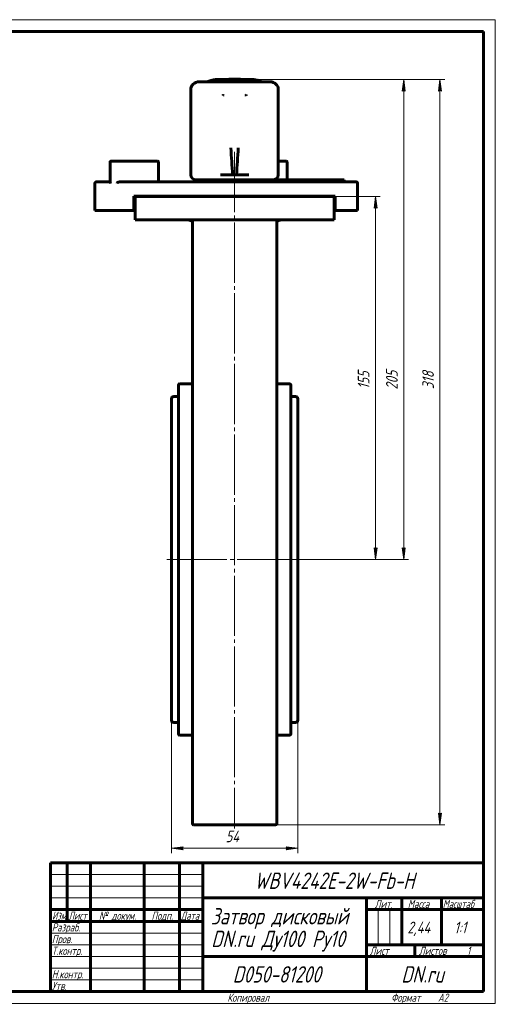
# Model space of a CAD drawing. Header units: millimetres. Extents: x 0 to 594, y 0 to 420.
# Tile 3 of 3: x 391 to 594, y 0 to 420. Entities that reach past the tile are written whole.
import ezdxf

# ---------------------------------------------------------------- set-up
doc = ezdxf.new("R2010")
doc.units = ezdxf.units.MM
for name, pattern in [('K5LT_AXLED', [30.164646, 25.664646, -1.5, 1.5, -1.5]), ('K5LT_BASIC', [0]), ('K5LT_THIN', [0])]:
    doc.linetypes.add(name, pattern=pattern)
doc.layers.add('Системный слой', color=7, linetype='Continuous')
doc.layers.add('Системный слой (1)', color=7, linetype='Continuous', true_color=0x6c6c6c)
doc.styles.add('KDIMTEXTSTYLE', font='txt', dxfattribs={"width": 0.96, "oblique": 15, "height": 5})
doc.styles.add('KTEXTSTYLE', font='txt', dxfattribs={"width": 0.96, "height": 5})
doc.dimstyles.new('KDIMSTYLE (1.00)', dxfattribs={"dimtxt": 5, "dimasz": 1, "dimexe": 2, "dimexo": 0, "dimgap": 1, "dimtad": 1, "dimtxsty": 'KDIMTEXTSTYLE', "dimsah": 1, "dimcen": 0, "dimdle": 1, "dimadec": 0, "dimazin": 0, "dimtfac": 0.667, "dimtmove": 0, "dimatfit": 3, "dimfxl": 1, "dimtvp": 1, "dimtolj": 1, "dimtzin": 0, "dimarcsym": 0})

# ---------------------------------------------------------------- blocks, each defined once
blk = doc.blocks.new('U12')
at = {"layer": 'Системный слой (1)', "color": 143, "linetype": 'K5LT_BASIC', "lineweight": 60, "true_color": 0x33acca}
for p, q in [((509.59, 189.51), (509.59, 258.11)), ((509.59, 120.91), (509.59, 189.51))]:
    blk.add_line(p, q, dxfattribs=at)
blk = doc.blocks.new('U13')
at = {"layer": 'Системный слой (1)', "color": 143, "linetype": 'K5LT_BASIC', "lineweight": 60, "true_color": 0x33acca}
for p, q in [((506.59, 189.51), (506.59, 264.01)), ((506.59, 115.01), (506.59, 189.51))]:
    blk.add_line(p, q, dxfattribs=at)
blk = doc.blocks.new('U14')
at = {"layer": 'Системный слой (1)', "color": 143, "linetype": 'K5LT_BASIC', "lineweight": 60, "true_color": 0x33acca}
for p, q in [((458.59, 259.11), (456.59, 259.11)), ((508.59, 259.11), (506.59, 259.11))]:
    blk.add_line(p, q, dxfattribs=at)
blk = doc.blocks.new('U15')
at = {"layer": 'Системный слой (1)', "color": 143, "linetype": 'K5LT_BASIC', "lineweight": 60, "true_color": 0x33acca}
for p, q in [((458.59, 119.91), (456.59, 119.91)), ((508.59, 119.91), (506.59, 119.91))]:
    blk.add_line(p, q, dxfattribs=at)
blk = doc.blocks.new('U16')
at = {"layer": 'Системный слой (1)', "color": 143, "linetype": 'K5LT_BASIC', "lineweight": 60, "true_color": 0x33acca}
for p, q in [((509.59, 253.21), (509.59, 248.31)), ((509.59, 246.15), (509.59, 202.07))]:
    blk.add_line(p, q, dxfattribs=at)
blk = doc.blocks.new('U17')
at = {"layer": 'Системный слой (1)', "color": 143, "linetype": 'K5LT_BASIC', "lineweight": 60, "true_color": 0x33acca}
for p, q in [((480.1, 394.62), (480.57, 394.62)), ((484.35, 394.62), (484.77, 394.62))]:
    blk.add_line(p, q, dxfattribs=at)
blk = doc.blocks.new('U18')
at = {"layer": 'Системный слой (1)', "color": 143, "linetype": 'K5LT_BASIC', "lineweight": 60, "true_color": 0x33acca}
for p, q in [((466.28, 351.61), (470.43, 351.61)), ((473.07, 351.61), (474.14, 351.61))]:
    blk.add_line(p, q, dxfattribs=at)
blk = doc.blocks.new('U19')
at = {"layer": 'Системный слой (1)', "color": 143, "linetype": 'K5LT_BASIC', "lineweight": 60, "true_color": 0x33acca}
for p, q in [((490.38, 351.61), (491.01, 351.61)), ((495.05, 351.61), (498.91, 351.61))]:
    blk.add_line(p, q, dxfattribs=at)
blk = doc.blocks.new('U20')
at = {"layer": 'Системный слой (1)', "color": 143, "linetype": 'K5LT_BASIC', "lineweight": 60, "true_color": 0x33acca}
for p, q in [((484.02, 394.5), (483.92, 394.51)), ((484.08, 394.5), (484.02, 394.5)), ((484.11, 394.49), (484.08, 394.5)), ((484.12, 394.49), (484.11, 394.49)), ((484.13, 394.49), (484.12, 394.49)), ((484.14, 394.49), (484.13, 394.49)), ((484.13, 394.49), (484.13, 394.49)), ((484.13, 394.49), (484.13, 394.49)), ((484.13, 394.49), (484.13, 394.49)), ((484.13, 394.49), (484.13, 394.49)), ((484.13, 394.49), (484.13, 394.49)), ((484.13, 394.49), (484.13, 394.49)), ((484.13, 394.49), (484.13, 394.49)), ((484.13, 394.49), (484.13, 394.49)), ((484.13, 394.49), (484.13, 394.49)), ((484.15, 394.49), (484.14, 394.49)), ((484.14, 394.49), (484.14, 394.49)), ((484.14, 394.49), (484.14, 394.49)), ((484.14, 394.49), (484.14, 394.49)), ((484.14, 394.49), (484.14, 394.49)), ((484.14, 394.49), (484.14, 394.49)), ((484.15, 394.48), (484.15, 394.49)), ((484.15, 394.49), (484.15, 394.49)), ((484.15, 394.49), (484.15, 394.49)), ((484.16, 394.48), (484.15, 394.48)), ((484.15, 394.48), (484.15, 394.48)), ((484.17, 394.48), (484.16, 394.48)), ((484.16, 394.48), (484.16, 394.48)), ((484.16, 394.48), (484.16, 394.48)), ((484.18, 394.47), (484.17, 394.48)), ((484.17, 394.48), (484.17, 394.48)), ((484.17, 394.48), (484.17, 394.48)), ((484.17, 394.48), (484.17, 394.48)), ((484.17, 394.48), (484.17, 394.48)), ((484.17, 394.48), (484.17, 394.48)), ((484.17, 394.48), (484.17, 394.48)), ((484.19, 394.47), (484.18, 394.47)), ((484.2, 394.47), (484.19, 394.47)), ((484.19, 394.47), (484.19, 394.47)), ((484.2, 394.46), (484.2, 394.47)), ((484.2, 394.47), (484.2, 394.47)), ((484.2, 394.47), (484.2, 394.47)), ((484.21, 394.46), (484.2, 394.46)), ((484.21, 394.45), (484.21, 394.46)), ((484.21, 394.46), (484.21, 394.46)), ((484.22, 394.44), (484.21, 394.45)), ((484.21, 394.45), (484.21, 394.45)), ((484.21, 394.45), (484.21, 394.45))]:
    blk.add_line(p, q, dxfattribs=at)
blk = doc.blocks.new('U21')
at = {"layer": 'Системный слой (1)', "color": 143, "linetype": 'K5LT_BASIC', "lineweight": 60, "true_color": 0x33acca}
for p, q in [((478.7, 351.61), (481.59, 351.61)), ((483.59, 351.61), (489.25, 351.61))]:
    blk.add_line(p, q, dxfattribs=at)
blk = doc.blocks.new('U22')
at = {"layer": 'Системный слой (1)', "color": 143, "linetype": 'K5LT_BASIC', "lineweight": 60, "true_color": 0x33acca}
for p, q in [((480.65, 394.44), (480.64, 394.43)), ((480.64, 394.43), (480.64, 394.43)), ((480.66, 394.45), (480.65, 394.45)), ((480.65, 394.45), (480.65, 394.44)), ((480.65, 394.44), (480.65, 394.44)), ((480.65, 394.44), (480.65, 394.44)), ((480.65, 394.44), (480.65, 394.44)), ((480.65, 394.44), (480.65, 394.44)), ((480.65, 394.44), (480.65, 394.44)), ((480.65, 394.44), (480.65, 394.44)), ((480.65, 394.44), (480.65, 394.44)), ((480.65, 394.44), (480.65, 394.44)), ((480.67, 394.46), (480.66, 394.45)), ((480.66, 394.45), (480.66, 394.45)), ((480.66, 394.45), (480.66, 394.45)), ((480.68, 394.46), (480.67, 394.46)), ((480.67, 394.46), (480.67, 394.46)), ((480.67, 394.46), (480.67, 394.46)), ((480.67, 394.46), (480.67, 394.46)), ((480.69, 394.47), (480.68, 394.47)), ((480.68, 394.47), (480.68, 394.47)), ((480.68, 394.47), (480.68, 394.46)), ((480.68, 394.46), (480.68, 394.46)), ((480.68, 394.46), (480.68, 394.46)), ((480.7, 394.47), (480.69, 394.47)), ((480.71, 394.48), (480.7, 394.47)), ((480.7, 394.47), (480.7, 394.47)), ((480.7, 394.47), (480.7, 394.47)), ((480.7, 394.47), (480.7, 394.47)), ((480.7, 394.47), (480.7, 394.47)), ((480.7, 394.47), (480.7, 394.47)), ((480.79, 394.49), (480.71, 394.48)), ((480.71, 394.48), (480.71, 394.48)), ((480.92, 394.51), (480.79, 394.49))]:
    blk.add_line(p, q, dxfattribs=at)
blk = doc.blocks.new('D4')
at = {"layer": 'Системный слой (1)'}
for points in [[(543.49, 339.51), (542.83, 344.51), (542.17, 339.51), (542.83, 340.01)], [(542.83, 189.51), (543.49, 194.51), (542.83, 194.01), (542.17, 194.51)]]:
    blk.add_hatch(color=7, dxfattribs=at).paths.add_polyline_path(points)
at = {"layer": 'Системный слой (1)', "color": 7, "linetype": 'K5LT_THIN', "lineweight": 18, "true_color": 0xffffff}
for p, q in [((515.86, 344.51), (544.83, 344.51)), ((542.17, 339.51), (542.83, 344.51)), ((542.83, 344.51), (543.49, 339.51)), ((542.83, 340.01), (542.17, 339.51)), ((543.49, 339.51), (542.83, 340.01)), ((542.83, 189.51), (542.17, 194.51)), ((542.17, 194.51), (542.83, 194.01)), ((542.83, 194.01), (543.49, 194.51)), ((543.49, 194.51), (542.83, 189.51)), ((509.59, 189.51), (544.83, 189.51))]:
    blk.add_line(p, q, dxfattribs=at)
blk.add_wipeout([(541.83, 262.27), (534.45, 262.27), (534.45, 271.38), (541.83, 271.38)]).dxf.layer = 'Системный слой (1)'
blk.add_line((542.83, 344.51), (542.83, 189.51), dxfattribs=at)
at = {"layer": 'Системный слой (1)', "color": 7, "insert": (535.24, 262.27), "char_height": 5, "attachment_point": 1, "rotation": 90, "style": 'KTEXTSTYLE'}
blk.add_mtext('\\fArial|b0|c204|p34;\\H5.0;\\W1.000;\\Q15;\\fGOST Type AU|b0|i0|c204|p34;\\Q15;\\W0.960;155', dxfattribs=at)
blk = doc.blocks.new('KDIMARROW_01')
at = {"layer": 'Системный слой'}
blk.add_hatch(color=0, dxfattribs=at).paths.add_polyline_path([(-5, -0.66), (0, 0), (-5, 0.66), (-4.5, 0)])
at = {"layer": 'Системный слой', "color": 0, "linetype": 'K5LT_THIN', "lineweight": 18}
for p, q in [((-4.5, 0), (-5, 0.66)), ((-5, 0.66), (0, 0)), ((0, 0), (-5, -0.66)), ((-5, -0.66), (-4.5, 0))]:
    blk.add_line(p, q, dxfattribs=at)
at = {"layer": 'Системный слой (1)', "color": 0, "linetype": 'K5LT_THIN', "lineweight": 18}
blk.add_line((149.55, 189.51), (148.55, 189.51), dxfattribs=at)
blk = doc.blocks.new('D5')
at = {"layer": 'Системный слой (1)'}
for points in [[(455.59, 66.19), (460.59, 66.85), (460.09, 66.19), (460.59, 65.53)], [(504.59, 65.53), (509.59, 66.19), (504.59, 66.85), (505.09, 66.19)]]:
    blk.add_hatch(color=7, dxfattribs=at).paths.add_polyline_path(points)
at = {"layer": 'Системный слой (1)', "color": 7, "linetype": 'K5LT_THIN', "lineweight": 18, "true_color": 0xffffff}
for p, q in [((455.59, 120.91), (455.59, 64.19)), ((509.59, 120.91), (509.59, 64.19)), ((455.59, 66.19), (460.59, 66.85)), ((460.59, 65.53), (455.59, 66.19)), ((460.59, 66.85), (460.09, 66.19)), ((460.09, 66.19), (460.59, 65.53)), ((505.09, 66.19), (504.59, 66.85)), ((504.59, 66.85), (509.59, 66.19)), ((509.59, 66.19), (504.59, 65.53)), ((504.59, 65.53), (505.09, 66.19))]:
    blk.add_line(p, q, dxfattribs=at)
blk.add_wipeout([(478.77, 67.19), (478.77, 74.57), (486.11, 74.57), (486.11, 67.19)]).dxf.layer = 'Системный слой (1)'
blk.add_line((455.59, 66.19), (509.59, 66.19), dxfattribs=at)
at = {"layer": 'Системный слой (1)', "color": 7, "insert": (478.77, 73.78), "char_height": 5, "attachment_point": 1, "style": 'KTEXTSTYLE'}
blk.add_mtext('\\fArial|b0|c204|p34;\\H5.0;\\W1.000;\\Q15;\\fGOST Type AU|b0|i0|c204|p34;\\Q15;\\W0.960;54', dxfattribs=at)
blk = doc.blocks.new('D6')
at = {"layer": 'Системный слой (1)'}
for points in [[(571.02, 389.48), (570.36, 394.48), (569.7, 389.48), (570.36, 389.98)], [(570.36, 76.26), (571.02, 81.26), (570.36, 80.76), (569.7, 81.26)]]:
    blk.add_hatch(color=7, dxfattribs=at).paths.add_polyline_path(points)
at = {"layer": 'Системный слой (1)', "color": 7, "linetype": 'K5LT_THIN', "lineweight": 18, "true_color": 0xffffff}
for p, q in [((490.27, 394.48), (572.36, 394.48)), ((569.7, 389.48), (570.36, 394.48)), ((570.36, 394.48), (571.02, 389.48)), ((570.36, 389.98), (569.7, 389.48)), ((571.02, 389.48), (570.36, 389.98)), ((570.36, 76.26), (569.7, 81.26)), ((569.7, 81.26), (570.36, 80.76)), ((570.36, 80.76), (571.02, 81.26)), ((571.02, 81.26), (570.36, 76.26)), ((500.09, 76.26), (572.36, 76.26))]:
    blk.add_line(p, q, dxfattribs=at)
blk.add_wipeout([(569.36, 262.25), (561.98, 262.25), (561.98, 271.87), (569.36, 271.87)]).dxf.layer = 'Системный слой (1)'
blk.add_line((570.36, 76.26), (570.36, 394.48), dxfattribs=at)
at = {"layer": 'Системный слой (1)', "color": 7, "insert": (562.77, 262.25), "char_height": 5, "attachment_point": 1, "rotation": 90, "style": 'KTEXTSTYLE'}
blk.add_mtext('\\fArial|b0|c204|p34;\\H5.0;\\W1.000;\\Q15;\\fGOST Type AU|b0|i0|c204|p34;\\Q15;\\W0.960;318', dxfattribs=at)
blk = doc.blocks.new('D7')
at = {"layer": 'Системный слой (1)'}
for points in [[(555.54, 389.43), (554.88, 394.43), (554.23, 389.43), (554.88, 389.93)], [(554.88, 189.51), (555.54, 194.51), (554.88, 194.01), (554.23, 194.51)]]:
    blk.add_hatch(color=7, dxfattribs=at).paths.add_polyline_path(points)
at = {"layer": 'Системный слой (1)', "color": 7, "linetype": 'K5LT_THIN', "lineweight": 18, "true_color": 0xffffff}
for p, q in [((490.79, 394.43), (556.88, 394.43)), ((554.23, 389.43), (554.88, 394.43)), ((554.88, 394.43), (555.54, 389.43)), ((554.88, 389.93), (554.23, 389.43)), ((555.54, 389.43), (554.88, 389.93)), ((554.88, 189.51), (554.23, 194.51)), ((554.23, 194.51), (554.88, 194.01)), ((554.88, 194.01), (555.54, 194.51)), ((555.54, 194.51), (554.88, 189.51)), ((509.59, 189.51), (556.88, 189.51))]:
    blk.add_line(p, q, dxfattribs=at)
blk.add_wipeout([(553.88, 262.04), (546.5, 262.04), (546.5, 272.55), (553.88, 272.55)]).dxf.layer = 'Системный слой (1)'
blk.add_line((554.88, 189.51), (554.88, 394.43), dxfattribs=at)
at = {"layer": 'Системный слой (1)', "color": 7, "insert": (547.3, 262.04), "char_height": 5, "attachment_point": 1, "rotation": 90, "style": 'KTEXTSTYLE'}
blk.add_mtext('\\fArial|b0|c204|p34;\\H5.0;\\W1.000;\\Q15;\\fGOST Type AU|b0|i0|c204|p34;\\Q15;\\W0.960;205', dxfattribs=at)
blk = doc.blocks.new('U23')
at = {"color": 7, "linetype": 'K5LT_THIN', "lineweight": 18, "true_color": 0xffffff}
for p, q in [((0, 420), (594, 420)), ((594, 420), (594, 0)), ((404, 55), (469, 55)), ((404, 50), (469, 50)), ((404, 45), (469, 45)), ((543.96, 25), (543.96, 40)), ((548.98, 25), (548.98, 40)), ((404, 30), (469, 30)), ((404, 25), (469, 25)), ((404, 20), (469, 20)), ((404, 15), (469, 15)), ((404, 10), (469, 10)), ((594, 0), (0, 0))]:
    blk.add_line(p, q, dxfattribs=at)
at = {"color": 143, "linetype": 'K5LT_BASIC', "lineweight": 60, "true_color": 0x33acca}
for p, q in [((20, 415), (589, 415)), ((589, 415), (589, 5)), ((404, 60), (589, 60)), ((404, 5), (404, 60)), ((411, 35), (411, 60)), ((421, 5), (421, 60)), ((444, 5), (444, 60)), ((459, 5), (459, 60)), ((469, 5), (469, 60)), ((469, 45), (589, 45)), ((539, 5), (539, 45)), ((554, 25), (554, 45)), ((571, 25), (571, 45)), ((404, 40), (469, 40)), ((539, 40), (554, 40)), ((554, 40), (589, 40)), ((404, 35), (469, 35)), ((539, 25), (589, 25)), ((559.57, 20), (559.57, 25)), ((469, 20), (539, 20)), ((539, 20), (589, 20)), ((589, 5), (20, 5))]:
    blk.add_line(p, q, dxfattribs=at)
at = {"color": 7, "attachment_point": 1, "style": 'KTEXTSTYLE'}
for s, insert, char_height in [('\\fArial|b0|c204|p34;\\H5.0;\\W1.000;\\Q15;\\fGOST Type AU|b0|i0|c204|p34;\\Q15;\\W0.960;\\H7.00;WBV4242E-2W-Fb-H', (491.05, 55.86), 7), ('\\fArial|b0|c204|p34;\\H5.0;\\W1.000;\\Q15;\\fGOST Type AU|b0|i0|c204|p34;\\Q15;\\W0.960;\\H3.50;Лит.', (542.47, 44.18), 3.5), ('\\fArial|b0|c204|p34;\\H5.0;\\W1.000;\\Q15;\\fGOST Type AU|b0|i0|c204|p34;\\Q15;\\W0.960;\\H3.50;Масса', (556.58, 44.18), 3.5), ('\\fArial|b0|c204|p34;\\H5.0;\\W1.000;\\Q15;\\fGOST Type AU|b0|i0|c204|p34;\\Q15;\\W0.926;\\H3.50;Масштаб', (571.52, 44.18), 3.5), ('\\fArial|b0|c204|p34;\\H5.0;\\W1.000;\\Q15;\\fGOST Type AU|b0|i0|c204|p34;\\Q15;\\W0.786;\\H3.50;Изм.', (404.62, 39.18), 3.5), ('\\fArial|b0|c204|p34;\\H5.0;\\W1.000;\\Q15;\\fGOST Type AU|b0|i0|c204|p34;\\Q15;\\W0.800;\\H3.50;Лист', (411.61, 39.18), 3.5), ('\\fArial|b0|c204|p34;\\H5.0;\\W1.000;\\Q15;\\fGOST Type AU|b0|i0|c204|p34;\\Q15;\\W0.960;\\H3.50;№ докум.', (424.63, 39.18), 3.5), ('\\fArial|b0|c204|p34;\\H5.0;\\W1.000;\\Q15;\\fGOST Type AU|b0|i0|c204|p34;\\Q15;\\W0.960;\\H3.50;Подп.', (447.1, 39.18), 3.5), ('\\fArial|b0|c204|p34;\\H5.0;\\W1.000;\\Q15;\\fGOST Type AU|b0|i0|c204|p34;\\Q15;\\W0.800;\\H3.50;Дата', (459.61, 39.18), 3.5), ('\\fArial|b0|c204|p34;\\H5.0;\\W1.000;\\Q15;\\fGOST Type AU|b0|i0|c204|p34;\\Q15;\\W0.960;\\H7.00;Затвор дисковый', (472.44, 40.69), 7), ('\\fArial|b0|c204|p34;\\H5.0;\\W1.000;\\Q15;\\fGOST Type AU|b0|i0|c204|p34;\\Q15;\\W0.960;\\H3.50;Разраб.', (404.5, 34.18), 3.5), ('\\fArial|b0|c204|p34;\\H5.0;\\W1.000;\\Q15;\\fGOST Type AU|b0|i0|c204|p34;\\Q15;\\W0.960;2,44', (556.43, 34.9), 5), ('\\fArial|b0|c204|p34;\\H5.0;\\W1.000;\\Q15;\\fGOST Type AU|b0|i0|c204|p34;\\Q15;\\W0.960;{\\c16737820;1:1}', (576.44, 34.9), 5), ('\\fArial|b0|c204|p34;\\H5.0;\\W1.000;\\Q15;\\fGOST Type AU|b0|i0|c204|p34;\\Q15;\\W0.960;\\H7.00;DN.ru Ду100 Ру10', (472.63, 31.02), 7), ('\\fArial|b0|c204|p34;\\H5.0;\\W1.000;\\Q15;\\fGOST Type AU|b0|i0|c204|p34;\\Q15;\\W0.960;\\H3.50;Пров.', (404.5, 29.18), 3.5), ('\\fArial|b0|c204|p34;\\H5.0;\\W1.000;\\Q15;\\fGOST Type AU|b0|i0|c204|p34;\\Q15;\\W0.960;\\H3.50;Т.контр.', (404.5, 24.18), 3.5), ('\\fArial|b0|c204|p34;\\H5.0;\\W1.000;\\Q15;\\fGOST Type AU|b0|i0|c204|p34;\\Q15;\\W0.960;\\H3.50;Лист', (540.32, 24.18), 3.5), ('\\fArial|b0|c204|p34;\\H5.0;\\W1.000;\\Q15;\\fGOST Type AU|b0|i0|c204|p34;\\Q15;\\W0.960;\\H3.50;Листов', (561.36, 24.18), 3.5), ('\\fArial|b0|c204|p34;\\H5.0;\\W1.000;\\Q15;\\fGOST Type AU|b0|i0|c204|p34;\\Q15;\\W0.960;\\H3.50;1', (581.91, 24.18), 3.5), ('\\fArial|b0|c204|p34;\\H5.0;\\W1.000;\\Q15;\\fGOST Type AU|b0|i0|c204|p34;\\Q15;\\W0.960;\\H3.50;Н.контр.', (404.5, 14.18), 3.5), ('\\fArial|b0|c204|p34;\\H5.0;\\W1.000;\\Q15;\\fGOST Type AU|b0|i0|c204|p34;\\Q15;\\W0.960;\\H7.00;D050-81200', (481.8, 15.86), 7), ('\\fArial|b0|c204|p34;\\H5.0;\\W1.000;\\Q15;\\fGOST Type AU|b0|i0|c204|p34;\\Q15;\\W0.960;\\H7.00;DN.ru', (553.84, 15.86), 7), ('\\fArial|b0|c204|p34;\\H5.0;\\W1.000;\\Q15;\\fGOST Type AU|b0|i0|c204|p34;\\Q15;\\W0.960;\\H3.50;Утв.', (404.5, 9.18), 3.5), ('\\fArial|b0|c204|p34;\\H5.0;\\W1.000;\\Q15;\\fGOST Type AU|b0|i0|c204|p34;\\Q15;\\W0.960;\\H3.50;Копировал', (479.5, 4.18), 3.5), ('\\fArial|b0|c204|p34;\\H5.0;\\W1.000;\\Q15;\\fGOST Type AU|b0|i0|c204|p34;\\Q15;\\W0.960;\\H3.50;Формат', (549.5, 4.18), 3.5), ('\\fArial|b0|c204|p34;\\H5.0;\\W1.000;\\Q15;\\fGOST Type AU|b0|i0|c204|p34;\\Q15;\\W0.960;\\H3.50;A2', (569.5, 4.18), 3.5)]:
    blk.add_mtext(s, dxfattribs=dict(at, insert=insert, char_height=char_height))

msp = doc.modelspace()

# ---------------------------------------------------------------- linework, layer by layer
at = {"layer": 'Системный слой (1)', "color": 143, "linetype": 'K5LT_BASIC', "lineweight": 60, "true_color": 0x33acca}
for p, q in [((475.935, 393.462), (467.404, 393.462)), ((480.102, 394.513), (475.865, 394.513)), ((481.801, 393.462), (475.935, 393.462)), ((480.098, 394.619), (480.098, 394.513)), ((480.098, 394.478), (480.098, 394.278)), ((480.098, 394.278), (480.098, 394.169)), ((481.243, 394.619), (480.565, 394.619)), ((480.636, 394.43), (480.636, 394.503)), ((480.916, 394.611), (480.916, 394.506)), ((481.243, 394.619), (482.431, 394.619)), ((483.692, 394.513), (481.243, 394.513)), ((481.845, 393.463), (481.845, 393.463)), ((481.845, 393.463), (481.847, 393.463)), ((481.938, 393.464), (483.245, 393.464)), ((482.431, 394.619), (483.692, 394.619)), ((483.337, 393.463), (483.339, 393.463)), ((483.381, 393.462), (483.382, 393.462)), ((483.382, 393.462), (489.249, 393.462)), ((484.353, 394.619), (483.692, 394.619)), ((483.923, 394.615), (483.923, 394.51)), ((484.233, 394.512), (484.233, 394.441)), ((484.396, 394.618), (484.353, 394.619)), ((484.771, 394.619), (484.769, 394.513)), ((489.318, 394.513), (484.769, 394.513)), ((484.771, 394.619), (484.804, 394.619)), ((484.771, 394.296), (484.771, 394.492)), ((484.771, 394.296), (484.771, 394.188)), ((484.869, 394.606), (484.869, 394.513)), ((497.78, 393.462), (489.249, 393.462)), ((463.899, 390.308), (463.899, 353.716)), ((487.56, 387.641), (487.408, 387.789)), ((501.284, 353.716), (501.284, 390.308)), ((429.375, 350.652), (429.375, 359.113)), ((430.005, 359.613), (429.875, 359.613)), ((432.733, 359.613), (430.005, 359.613)), ((433.103, 359.613), (432.733, 359.613)), ((449.592, 359.613), (433.103, 359.613)), ((450.092, 350.713), (450.092, 359.113)), ((504.592, 359.613), (501.284, 359.613)), ((505.092, 351.613), (505.092, 359.113)), ((476.517, 353.716), (477.615, 353.716)), ((481.091, 353.716), (477.615, 353.716)), ((481.091, 353.716), (481.769, 353.716)), ((481.769, 353.716), (481.938, 353.716)), ((483.245, 353.716), (481.938, 353.716)), ((483.245, 353.716), (483.414, 353.716)), ((483.414, 353.716), (484.092, 353.716)), ((487.569, 353.716), (484.092, 353.716)), ((487.569, 353.716), (488.666, 353.716)), ((422.927, 350.213), (422.927, 338.513)), ((423.433, 350.713), (423.427, 350.713)), ((423.433, 350.713), (423.427, 350.713)), ((424.325, 350.713), (423.433, 350.713)), ((424.449, 350.713), (424.325, 350.713)), ((424.449, 350.713), (424.325, 350.713)), ((429.375, 350.713), (424.449, 350.713)), ((439.919, 350.713), (433.337, 350.713)), ((440.037, 350.713), (439.919, 350.713)), ((534.592, 350.713), (440.037, 350.713)), ((466.235, 351.613), (466.275, 351.613)), ((470.432, 350.713), (470.432, 351.613)), ((470.432, 351.613), (471.75, 351.613)), ((471.75, 351.613), (473.074, 351.613)), ((473.074, 350.713), (473.074, 351.613)), ((474.143, 350.713), (474.143, 351.613)), ((474.143, 351.613), (476.427, 351.613)), ((476.427, 351.613), (478.705, 351.613)), ((478.705, 350.713), (478.705, 351.613)), ((481.592, 350.713), (481.592, 351.613)), ((481.592, 351.613), (483.592, 351.613)), ((483.592, 350.713), (483.592, 351.613)), ((489.249, 351.613), (490.377, 351.613)), ((490.092, 350.713), (490.092, 351.613)), ((491.015, 350.713), (491.015, 351.613)), ((491.015, 351.613), (493.603, 351.613)), ((493.603, 350.713), (493.603, 351.613)), ((493.603, 351.613), (495.052, 351.613)), ((495.052, 350.713), (495.052, 351.613)), ((498.908, 351.613), (498.948, 351.613)), ((499.614, 350.713), (499.614, 351.613)), ((499.614, 351.613), (504.614, 351.613)), ((500.092, 351.883), (500.092, 351.613)), ((504.614, 351.613), (505.913, 351.613)), ((504.614, 350.713), (504.614, 351.613)), ((505.913, 351.613), (515.008, 351.613)), ((505.913, 350.713), (505.913, 351.613)), ((515.008, 350.713), (515.008, 351.613)), ((515.008, 351.613), (516.422, 351.613)), ((516.422, 350.713), (516.422, 351.613)), ((516.422, 351.613), (521.485, 351.613)), ((521.485, 351.613), (522.235, 351.613)), ((521.485, 350.713), (521.485, 351.613)), ((522.235, 350.713), (522.235, 351.613)), ((522.235, 351.613), (526.196, 351.613)), ((526.196, 350.713), (526.196, 351.613)), ((526.196, 351.613), (526.584, 351.613)), ((526.584, 351.613), (529.435, 351.613)), ((526.584, 350.713), (526.584, 351.613)), ((529.435, 350.713), (529.435, 351.613)), ((535.092, 350.213), (535.092, 338.513)), ((439.592, 344.713), (439.628, 344.713)), ((439.592, 338.513), (439.592, 344.713)), ((439.628, 344.713), (525.592, 344.713)), ((440.092, 344.513), (525.092, 344.513)), ((440.092, 344.513), (440.092, 334.513)), ((442.71, 344.513), (442.71, 344.713)), ((447.99, 344.713), (447.99, 344.513)), ((452.579, 344.713), (452.579, 344.513)), ((455.354, 344.513), (455.354, 344.713)), ((462.008, 344.713), (462.008, 344.513)), ((469.893, 344.713), (469.893, 344.513)), ((470.665, 344.513), (470.665, 344.713)), ((478.04, 344.713), (478.04, 344.513)), ((478.092, 344.513), (478.092, 344.713)), ((487.092, 344.513), (487.092, 344.713)), ((487.143, 344.513), (487.143, 344.713)), ((513.146, 344.713), (513.146, 344.513)), ((525.092, 344.513), (525.092, 334.513)), ((525.592, 344.713), (525.592, 338.513)), ((422.927, 338.513), (422.939, 338.513)), ((423.831, 338.513), (422.939, 338.513)), ((423.831, 338.513), (424.079, 338.513)), ((439.549, 338.513), (424.079, 338.513)), ((439.549, 338.513), (439.592, 338.513)), ((440.092, 338.513), (439.592, 338.513)), ((535.092, 338.513), (525.592, 338.513)), ((525.092, 334.513), (440.092, 334.513)), ((464.592, 334.513), (464.592, 274.399)), ((464.592, 333.75), (464.592, 302.263)), ((500.592, 274.399), (500.592, 334.513)), ((464.592, 274.399), (464.592, 273.278)), ((464.592, 273.278), (464.592, 76.763)), ((500.592, 273.278), (500.592, 274.399)), ((500.592, 76.763), (500.592, 273.278)), ((458.592, 264.013), (458.592, 115.013)), ((459.092, 264.513), (464.592, 264.513)), ((500.592, 264.513), (506.092, 264.513)), ((455.592, 258.113), (455.592, 120.913)), ((455.592, 201.885), (455.592, 253.213)), ((459.092, 114.513), (464.592, 114.513)), ((500.592, 114.513), (506.092, 114.513)), ((500.092, 76.263), (465.092, 76.263))]:
    msp.add_line(p, q, dxfattribs=at)
at = {"layer": 'Системный слой (1)', "color": 30, "linetype": 'K5LT_AXLED', "lineweight": 18, "true_color": 0xff8000}
for p, q in [((482.592, 363.513), (482.592, 74.263)), ((482.592, 348.713), (482.592, 353.613))]:
    msp.add_line(p, q, dxfattribs=at)
at = {"layer": 'Системный слой (1)', "color": 143, "linetype": 'K5LT_BASIC', "lineweight": 60, "true_color": 0x33acca}
for centre, radius, start, end in [((449.592, 359.113), 0.5, 0, 90), ((504.592, 359.113), 0.5, 0, 90), ((534.592, 350.213), 0.5, 0, 90), ((462.592, 331.513), 3, 48.18969, 90), ((502.592, 331.513), 3, 90, 131.81031), ((459.092, 264.013), 0.5, 90, 180), ((506.092, 264.013), 0.5, 0, 90), ((456.592, 258.113), 1, 90, 180), ((508.592, 258.113), 1, 0, 90), ((456.592, 120.913), 1, 180, 270), ((508.592, 120.913), 1, 270, 0), ((459.092, 115.013), 0.5, 180, 270), ((506.092, 115.013), 0.5, 270, 0), ((465.092, 76.763), 0.5, 180, 270), ((500.092, 76.763), 0.5, 270, 0)]:
    msp.add_arc(centre, radius, start, end, dxfattribs=at)
for centre, major_axis, ratio, start_param, end_param in [((467.404, 390.308), (-3.505, 0), 0.9, 4.712389, 6.2831853), ((481.801, 394.513), (-1.161, 0), 0.9053292, 1.5707963, 1.6102269), ((497.78, 390.308), (-3.505, 0), 0.9, 3.1415927, 4.712389), ((478.688, 387.317), (-1.754, -1.385), 0.4265563, -1.3799046, -1.2829967), ((481.938, 364.828), (2.164, -35.778), 0.0246327, 4.6977099, 5.0266798), ((483.245, 364.828), (2.164, 35.778), 0.0246327, 4.3980981, 4.727068), ((466.235, 353.716), (-2.337, 0), 0.9, 0, 1.5707963), ((498.948, 353.716), (2.337, 0), 0.9, 4.712389, 6.2831853), ((433.337, 350.213), (-0.676, 0), 0.7397939, 4.712389, 5.0653386)]:
    msp.add_ellipse(centre, major_axis=major_axis, ratio=ratio, start_param=start_param, end_param=end_param, dxfattribs=at)
for points, weights in [([(470.909, 393.462), (473.249, 394.513), (475.865, 394.513)], [1, 0.973328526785, 1]), ([(481.938, 393.464), (481.891, 393.464), (481.845, 393.463)], [1, 0.991768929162, 0.984000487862]), ([(483.245, 393.464), (483.292, 393.464), (483.339, 393.463)], [1, 0.991747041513, 0.983959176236]), ([(429.875, 359.613), (429.375, 359.613), (429.375, 359.113)], [0.924963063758, 0.654047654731, 0.924963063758]), ([(423.427, 350.713), (422.927, 350.713), (422.927, 350.213)], [0.94366541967, 0.66727221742, 0.94366541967]), ([(423.427, 350.713), (422.927, 350.713), (422.927, 350.213)], [0.943665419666, 0.667272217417, 0.943665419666])]:
    msp.add_rational_spline(points, weights, degree=2, dxfattribs=at)
for points, knots in [([(480.469, 394.618), (480.444, 394.617), (480.422, 394.616), (480.378, 394.614), (480.358, 394.613), (480.317, 394.609), (480.298, 394.607), (480.261, 394.603), (480.244, 394.6), (480.22, 394.595), (480.212, 394.593), (480.201, 394.591), (480.199, 394.59), (480.196, 394.589), (480.173, 394.583), (480.155, 394.576), (480.126, 394.557), (480.115, 394.545), (480.101, 394.516), (480.098, 394.498), (480.098, 394.478)], [-0.16575053, -0.16575053, -0.16575053, -0.16575053, -0.15665114, -0.15665114, -0.14688019, -0.14688019, -0.13537978, -0.13537978, -0.12171305, -0.12171305, -0.11194592, -0.11194592, -0.10804631, -0.10804631, -0.10754131, -0.07269674, -0.07269674, -0.03634837, -0.03634837, 0, 0, 0, 0]), ([(480.098, 394.278), (481.077, 394.339), (482.017, 394.358), (483.54, 394.346), (484.151, 394.329), (484.771, 394.296)], [3.21539418, 3.21539418, 3.21539418, 3.21539418, 3.45110727, 3.45110727, 3.60092007, 3.60092007, 3.60092007, 3.60092007]), ([(484.771, 394.188), (483.395, 394.262), (482.123, 394.265), (480.537, 394.195), (480.318, 394.183), (480.098, 394.169)], [3.20752988, 3.20752988, 3.20752988, 3.20752988, 3.54005286, 3.54005286, 3.59298804, 3.59298804, 3.59298804, 3.59298804]), ([(480.636, 394.503), (480.636, 394.51), (480.636, 394.517), (480.64, 394.53), (480.643, 394.536), (480.65, 394.547), (480.654, 394.552), (480.666, 394.562), (480.674, 394.567), (480.686, 394.573), (480.69, 394.574), (480.697, 394.577), (480.7, 394.578), (480.746, 394.594), (480.817, 394.605), (480.916, 394.611)], [-0.076404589, -0.076404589, -0.076404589, -0.076404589, -0.072417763, -0.072417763, -0.068133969, -0.068133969, -0.063116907, -0.063116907, -0.056444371, -0.056444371, -0.052293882, -0.052293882, -0.049771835, -0.049771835, 0, 0, 0, 0]), ([(480.916, 394.611), (480.993, 394.616), (481.088, 394.618), (481.215, 394.619), (481.229, 394.619), (481.243, 394.619)], [-0.150143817, -0.150143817, -0.150143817, -0.150143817, -0.112148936, -0.112148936, -0.107627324, -0.107627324, -0.107627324, -0.107627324]), ([(481.243, 394.513), (481.171, 394.513), (481.106, 394.513), (480.998, 394.51), (480.955, 394.508), (480.916, 394.506)], [0, 0, 0, 0, 0.023208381, 0.023208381, 0.042396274, 0.042396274, 0.042396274, 0.042396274]), ([(481.803, 393.462), (481.804, 393.462), (481.805, 393.462), (481.808, 393.462), (481.81, 393.462), (481.815, 393.462), (481.818, 393.462), (481.823, 393.462), (481.826, 393.462), (481.832, 393.462), (481.834, 393.462), (481.84, 393.463), (481.842, 393.463), (481.845, 393.463)], [0, 0, 0, 0, 1.3047757, 1.3047757, 3.2619392, 3.2619392, 6.337803, 6.337803, 9.4136668, 9.4136668, 12.4895306, 12.4895306, 15.3793189, 15.3793189, 15.3793189, 15.3793189]), ([(483.339, 393.463), (483.339, 393.463), (483.339, 393.463), (483.339, 393.463), (483.339, 393.463), (483.339, 393.463), (483.339, 393.463), (483.339, 393.463), (483.339, 393.463), (483.34, 393.463), (483.34, 393.463), (483.341, 393.463), (483.342, 393.463), (483.343, 393.463), (483.344, 393.463), (483.348, 393.462), (483.35, 393.462), (483.355, 393.462), (483.358, 393.462), (483.364, 393.462), (483.366, 393.462), (483.373, 393.462), (483.377, 393.462), (483.381, 393.462)], [0, 0, 0, 0, 0.0302843, 0.0302843, 0.0807582, 0.0807582, 0.1716111, 0.1716111, 0.3432222, 0.3432222, 0.6763496, 0.6763496, 1.3426045, 1.3426045, 2.6293995, 2.6293995, 5.1115762, 5.1115762, 8.2302162, 8.2302162, 11.3488562, 11.3488562, 15.5932, 15.5932, 15.5932, 15.5932]), ([(483.923, 394.615), (484.065, 394.609), (484.148, 394.592), (484.181, 394.581), (484.193, 394.575), (484.225, 394.553), (484.233, 394.534), (484.233, 394.512)], [-0.085970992, -0.085970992, -0.085970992, -0.085970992, -0.062042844, -0.062042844, -0.043968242, -0.043968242, 0, 0, 0, 0]), ([(484.771, 394.492), (484.771, 394.502), (484.77, 394.511), (484.767, 394.527), (484.764, 394.534), (484.758, 394.548), (484.753, 394.554), (484.743, 394.565), (484.736, 394.57), (484.72, 394.58), (484.711, 394.584), (484.699, 394.588), (484.697, 394.589), (484.695, 394.59), (484.694, 394.59), (484.661, 394.601), (484.607, 394.609), (484.496, 394.616), (484.449, 394.618), (484.396, 394.618)], [-0.11194034, -0.11194034, -0.11194034, -0.11194034, -0.10529845, -0.10529845, -0.09836289, -0.09836289, -0.0909707, -0.0909707, -0.08207022, -0.08207022, -0.07021361, -0.07021361, -0.0677414, -0.0677414, -0.06727737, -0.06727737, -0.02533527, -0.02533527, 0, 0, 0, 0]), ([(494.275, 393.462), (494.273, 393.463), (494.271, 393.464), (494.267, 393.465), (494.266, 393.466), (494.262, 393.468), (494.26, 393.469), (494.255, 393.471), (494.252, 393.472), (494.243, 393.476), (494.237, 393.479), (494.222, 393.485), (494.213, 393.489), (494.193, 393.498), (494.181, 393.504), (494.145, 393.519), (494.121, 393.529), (494.062, 393.555), (494.026, 393.57), (493.942, 393.605), (493.895, 393.625), (493.75, 393.683), (493.654, 393.72), (493.411, 393.811), (493.264, 393.862), (492.955, 393.963), (492.792, 394.013), (492.465, 394.105), (492.3, 394.147), (491.967, 394.226), (491.8, 394.262), (491.464, 394.326), (491.295, 394.355), (490.956, 394.405), (490.786, 394.427), (490.445, 394.463), (490.274, 394.477), (489.933, 394.499), (489.763, 394.507), (489.501, 394.512), (489.411, 394.513), (489.32, 394.513), (489.318, 394.513), (489.318, 394.513)], [0, 0, 0, 0, 0.0297283, 0.0297283, 0.053511, 0.053511, 0.0891849, 0.0891849, 0.1367539, 0.1367539, 0.2318871, 0.2318871, 0.3745847, 0.3745847, 0.5649092, 0.5649092, 0.9454827, 0.9454827, 1.5163054, 1.5163054, 2.2783315, 2.2783315, 3.801228, 3.801228, 6.0849951, 6.0849951, 8.5793364, 8.5793364, 11.0850125, 11.0850125, 13.5984664, 13.5984664, 16.1160561, 16.1160561, 18.6340886, 18.6340886, 21.1488556, 21.1488556, 23.6566698, 23.6566698, 24.9884263, 24.9884263, 24.9933043, 24.9933043, 24.9933043, 24.9933043]), ([(429.375, 350.652), (429.375, 350.633), (429.379, 350.612), (429.4, 350.54), (429.43, 350.479), (429.517, 350.347), (429.574, 350.277), (429.635, 350.213)], [0.29731007, 0.29731007, 0.29731007, 0.29731007, 0.312563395, 0.312563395, 0.345827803, 0.345827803, 0.37909221, 0.37909221, 0.37909221, 0.37909221]), ([(432.363, 350.213), (432.424, 350.277), (432.5, 350.347), (432.672, 350.479), (432.768, 350.54), (432.93, 350.622), (433.006, 350.654), (433.09, 350.679), (433.097, 350.681), (433.103, 350.683)], [0, 0, 0, 0, 0.033264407, 0.033264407, 0.066528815, 0.066528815, 0.089199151, 0.089199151, 0.091050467, 0.091050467, 0.091050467, 0.091050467])]:
    msp.add_open_spline(points, degree=3, knots=knots, dxfattribs=at)
for points in [[(480.565, 394.619), (480.532, 394.619), (480.499, 394.618), (480.469, 394.618)], [(484.233, 394.441), (483.009, 394.48), (481.868, 394.478), (480.636, 394.43)], [(483.692, 394.619), (483.779, 394.619), (483.856, 394.618), (483.923, 394.615)], [(483.923, 394.51), (483.857, 394.512), (483.78, 394.513), (483.692, 394.513)], [(484.804, 394.619), (484.852, 394.619), (484.869, 394.614), (484.869, 394.606)], [(477.623, 387.641), (477.635, 387.723), (477.657, 387.795), (477.692, 387.86)], [(477.775, 387.789), (477.749, 387.814), (477.722, 387.838), (477.692, 387.86)], [(487.491, 387.86), (487.462, 387.838), (487.434, 387.814), (487.408, 387.789)], [(487.491, 387.86), (487.526, 387.795), (487.549, 387.723), (487.56, 387.641)]]:
    msp.add_open_spline(points, degree=3, dxfattribs=at)

# ---------------------------------------------------------------- block references
at = {"layer": 'Системный слой (1)'}
for name in ['U17', 'U22', 'U20', 'U18', 'U21', 'U19', 'U13', 'U14', 'U12', 'U16', 'U15']:
    msp.add_blockref(name, (0, 0), dxfattribs=at)

# ---------------------------------------------------------------- next in the draw order: dimensions: what is measured, and where the dimension line sits
at = {"layer": 'Системный слой (1)', "color": 7}
dim = msp.add_linear_dim(base=(542.832, 344.513), p1=(509.592, 189.513), p2=(515.86, 344.513), angle=90, dimstyle='KDIMSTYLE (1.00)', override={"dimexo": 0, "dimpost": '\\fGOST Type AU|b0|c204|p34;\\H5.0;\\W0.960;\\Q15;<>', "dimblk1": 'KDIMARROW_01', "dimblk2": 'KDIMARROW_01', "dimse1": 0, "dimse2": 0, "dimclrt": 7, "dimtol": 1, "dimtp": 0, "dimtm": 0, "dimtdec": 5, "dimtolj": 1}, dxfattribs=at)
dim.commit()
dim.dimension.update_dxf_attribs({"geometry": 'D4', "text_midpoint": (542.832, 267.013), "dimtype": 160})
dim = msp.add_linear_dim(base=(455.592, 66.189), p1=(509.592, 120.913), p2=(455.592, 120.913), dimstyle='KDIMSTYLE (1.00)', override={"dimexo": 0, "dimpost": '\\fGOST Type AU|b0|c204|p34;\\H5.0;\\W0.960;\\Q15;<>', "dimblk1": 'KDIMARROW_01', "dimblk2": 'KDIMARROW_01', "dimse1": 0, "dimse2": 0, "dimclrt": 7, "dimtol": 1, "dimtp": 0, "dimtm": 0, "dimtdec": 5, "dimtolj": 1}, dxfattribs=at)
dim.commit()
dim.dimension.update_dxf_attribs({"geometry": 'D5', "text_midpoint": (482.592, 66.189), "dimtype": 160})

# ---------------------------------------------------------------- next in the draw order: linework, layer by layer
at = {"layer": 'Системный слой (1)', "color": 30, "linetype": 'K5LT_AXLED', "lineweight": 18, "true_color": 0xff8000}
msp.add_line((453.592, 189.513), (511.592, 189.513), dxfattribs=at)

# ---------------------------------------------------------------- next in the draw order: dimensions: what is measured, and where the dimension line sits
at = {"layer": 'Системный слой (1)', "color": 7}
dim = msp.add_linear_dim(base=(570.36, 76.263), p1=(490.274, 394.477), p2=(500.092, 76.263), angle=90, dimstyle='KDIMSTYLE (1.00)', override={"dimexo": 0, "dimpost": '\\fGOST Type AU|b0|c204|p34;\\H5.0;\\W0.960;\\Q15;<>', "dimblk1": 'KDIMARROW_01', "dimblk2": 'KDIMARROW_01', "dimse1": 0, "dimse2": 0, "dimclrt": 7, "dimtol": 1, "dimtp": 0, "dimtm": 0, "dimtdec": 5, "dimtolj": 1}, dxfattribs=at)
dim.commit()
dim.dimension.update_dxf_attribs({"geometry": 'D6', "text_midpoint": (570.36, 267.263), "dimtype": 160})

# ---------------------------------------------------------------- next in the draw order: dimensions: what is measured, and where the dimension line sits
dim = msp.add_linear_dim(base=(554.884, 189.513), p1=(490.786, 394.427), p2=(509.592, 189.513), angle=90, dimstyle='KDIMSTYLE (1.00)', override={"dimexo": 0, "dimpost": '\\fGOST Type AU|b0|c204|p34;\\H5.0;\\W0.960;\\Q15;<>', "dimblk1": 'KDIMARROW_01', "dimblk2": 'KDIMARROW_01', "dimse1": 0, "dimse2": 0, "dimclrt": 7, "dimtol": 1, "dimtp": 0, "dimtm": 0, "dimtdec": 5, "dimtolj": 1}, dxfattribs=at)
dim.commit()
dim.dimension.update_dxf_attribs({"geometry": 'D7', "text_midpoint": (554.884, 267.513), "dimtype": 160})

# ---------------------------------------------------------------- next in the draw order: block references
msp.add_blockref('U23', (0, 0))

doc.saveas('drawing.dxf')
